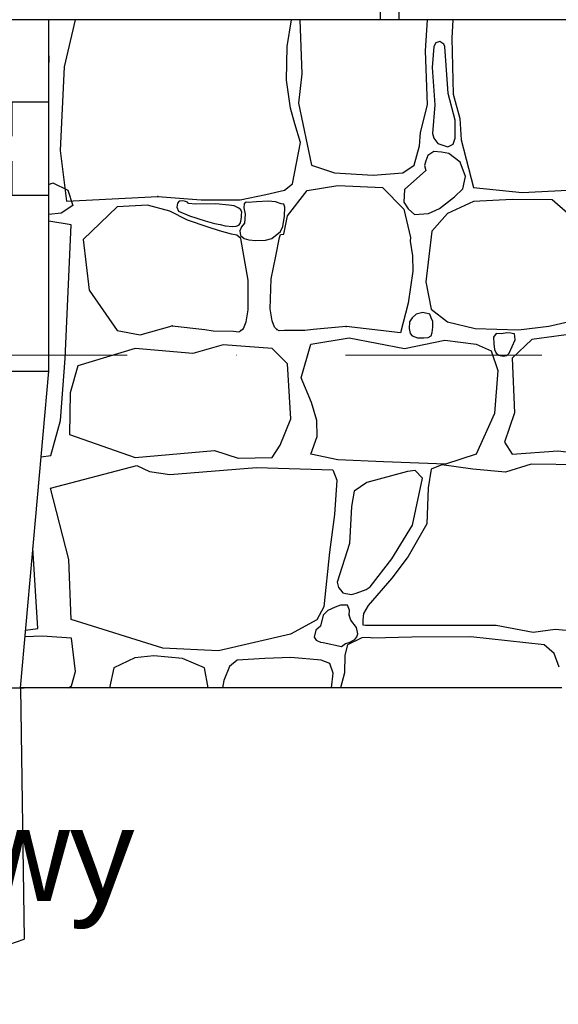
# Model space of a CAD drawing. Header units: millimetres. Extents: x 77315 to 1043159, y -108895 to -47794.
# Tile 57 of 87: x 100450 to 101322, y -94470 to -92878. Entities that reach past the tile are written whole.
import ezdxf

# ---------------------------------------------------------------- set-up
doc = ezdxf.new("R2010")
doc.units = ezdxf.units.MM
doc.header["$MEASUREMENT"] = 0
doc.linetypes.add('Dot & Dashed', pattern=[670.277762, 317.5, -176.388889, 0, -176.388874])
for name, color, linetype in [('_HATCH', 7, 'Continuous'), ('A-WYSOKOSCI', 7, 'Continuous'), ('detalokna', 7, 'Continuous'), ('linia nadproza', 7, 'Continuous'), ('Nowe_A_okno', 7, 'Continuous'), ('podciagi', 7, 'Continuous'), ('SCHODY', 7, 'Continuous'), ('Structural - Bearing', 7, 'Continuous'), ('Structural - Grid', 7, 'Continuous')]:
    doc.layers.add(name, color=color, linetype=linetype)
doc.styles.add('STYL_AUTOMATYCZNY_1', font='arial.ttf')

# ---------------------------------------------------------------- blocks, each defined once
blk = doc.blocks.new('*X19')
at = {"layer": '_HATCH'}
for p, q in [((100540.2, -92877.8), (100522.4, -92953.8)), ((100883, -92921.3), (100889.9, -92877.8)), ((100903.5, -92877.8), (100906.9, -92965.4)), ((101106.7, -92927.9), (101109.9, -92877.8)), ((101150.9, -92877.8), (101149.3, -92907.6)), ((101123.5, -92915.4), (101120.4, -92921.3)), ((101130.1, -92913.1), (101123.5, -92915.4)), ((101136.4, -92917.3), (101130.1, -92913.1)), ((101138.1, -92921.3), (101136.4, -92917.3)), ((101149.3, -92907.6), (101151.3, -92998)), ((100498, -92938.2), (100497.3, -92933.7)), ((100882.1, -92975.5), (100883, -92921.3)), ((101110, -93015.4), (101106.7, -92927.9)), ((101120.4, -92921.3), (101117.3, -92954.9)), ((101143.4, -92997), (101138.1, -92921.3)), ((100497.3, -92956.2), (100498, -92938.2)), ((100522.4, -92953.8), (100515.9, -93089.4)), ((100906.9, -92965.4), (100901.2, -93012.9)), ((101117.3, -92954.9), (101121.9, -93015.7)), ((100888.5, -93020.8), (100882.1, -92975.5)), ((101154.7, -93040.4), (101143.4, -92997)), ((101151.3, -92998), (101162.5, -93037.7)), ((100901.2, -93012.9), (100922.2, -93112.8)), ((101098.9, -93060.4), (101110, -93015.4)), ((101121.9, -93015.7), (101118.3, -93061.7)), ((100895.5, -93046.1), (100888.5, -93020.8)), ((100904.4, -93076.1), (100895.5, -93046.1)), ((101154.5, -93069.5), (101154.7, -93040.4)), ((101162.5, -93037.7), (101164.5, -93071.9)), ((101096.8, -93081.8), (101098.9, -93060.4)), ((101118.3, -93061.7), (101120.4, -93069.5)), ((100891.5, -93143.4), (100904.4, -93076.1)), ((101120.4, -93069.5), (101126.5, -93078)), ((101126.5, -93078), (101143.1, -93083.2)), ((101143.1, -93083.2), (101151.6, -93078.8)), ((101151.6, -93078.8), (101154.5, -93069.5)), ((101164.5, -93071.9), (101184.3, -93149.1)), ((100515.9, -93089.4), (100525.9, -93171.1)), ((101088.2, -93112.8), (101096.8, -93081.8)), ((101120.4, -93090.7), (101110.3, -93097.2)), ((101132.7, -93092.2), (101120.4, -93090.7)), ((101144.4, -93094), (101132.7, -93092.2)), ((101162.8, -93107.9), (101144.4, -93094)), ((101107.3, -93106.2), (101105, -93113.3)), ((101110.3, -93097.2), (101107.3, -93106.2)), ((101171.7, -93131.2), (101162.8, -93107.9)), ((100922.2, -93112.8), (100959.4, -93125.6)), ((100959.4, -93125.6), (101022.1, -93129.3)), ((101022.1, -93129.3), (101070, -93125.6)), ((101070, -93125.6), (101088.2, -93112.8)), ((101107.3, -93121.5), (101072.7, -93152.2)), ((101105, -93113.3), (101107.3, -93121.5)), ((100497.3, -93144.1), (100504.1, -93141.3)), ((100504.1, -93141.3), (100528.2, -93153.3)), ((101167, -93151.3), (101171.7, -93131.2)), ((100528.2, -93153.3), (100536, -93178)), ((100848.5, -93160.6), (100878.8, -93153.4)), ((100878.8, -93153.4), (100891.5, -93143.4)), ((100883.7, -93194.8), (100915.2, -93153.7)), ((100915.2, -93153.7), (100965.1, -93145.8)), ((100965.1, -93145.8), (101037, -93149.1)), ((101037, -93149.1), (101071.9, -93184.2)), ((101072.7, -93152.2), (101071.7, -93172.6)), ((101153.7, -93164.3), (101167, -93151.3)), ((101184.3, -93149.1), (101263.2, -93157.4)), ((101263.2, -93157.4), (101422.4, -93149.1)), ((100525.9, -93171.1), (100673.7, -93163.7)), ((100673.7, -93163.7), (100744, -93168.9)), ((100705.4, -93174.5), (100704.3, -93181.1)), ((100708.3, -93171.2), (100705.4, -93174.5)), ((100714.3, -93170.6), (100708.3, -93171.2)), ((100718.6, -93171.5), (100714.3, -93170.6)), ((100721.9, -93173), (100718.6, -93171.5)), ((100723.6, -93174.9), (100721.9, -93173)), ((100734.4, -93175.8), (100723.6, -93174.9)), ((100744, -93168.9), (100806.8, -93168.9)), ((100806.8, -93168.9), (100848.5, -93160.6)), ((100816.4, -93172.7), (100813.3, -93175.7)), ((100820.1, -93173.1), (100816.4, -93172.7)), ((100833.4, -93172.2), (100820.1, -93173.1)), ((100852, -93171.3), (100833.4, -93172.2)), ((100864.2, -93172.5), (100852, -93171.3)), ((100873.3, -93175.7), (100864.2, -93172.5)), ((101071.7, -93172.6), (101078.8, -93183.6)), ((101129.3, -93183.1), (101153.7, -93164.3)), ((101184.3, -93171.8), (101142.2, -93191.2)), ((101247.1, -93168.5), (101184.3, -93171.8)), ((101311.5, -93168.9), (101247.1, -93168.5)), ((101337.1, -93191.2), (101311.5, -93168.9)), ((100517.3, -93190.6), (100497.3, -93193)), ((100536, -93178), (100517.3, -93190.6)), ((100608.2, -93180.3), (100552.7, -93233.1)), ((100656.8, -93177.6), (100608.2, -93180.3)), ((100693.1, -93187.4), (100656.8, -93177.6)), ((100721.7, -93202.1), (100693.1, -93187.4)), ((100704.3, -93181.1), (100707.1, -93187.4)), ((100707.1, -93187.4), (100725.1, -93194.9)), ((100767.6, -93175.7), (100734.4, -93175.8)), ((100788.8, -93177.7), (100767.6, -93175.7)), ((100797.2, -93179), (100788.8, -93177.7)), ((100804.9, -93182.7), (100797.2, -93179)), ((100807.9, -93185.4), (100804.9, -93182.7)), ((100809.8, -93189.1), (100807.9, -93185.4)), ((100809.3, -93193.4), (100809.8, -93189.1)), ((100813.3, -93175.7), (100812.9, -93182)), ((100812.9, -93182), (100814.8, -93192.1)), ((100877.3, -93176.2), (100873.3, -93175.7)), ((100879.3, -93180.7), (100877.3, -93176.2)), ((100878.7, -93195.7), (100879.3, -93180.7)), ((101071.9, -93184.2), (101082.6, -93229.8)), ((101078.8, -93183.6), (101088.8, -93193)), ((101111.7, -93191.2), (101129.3, -93183.1)), ((100533.4, -93209.6), (100497.3, -93203.6)), ((100755, -93213.5), (100721.7, -93202.1)), ((100725.1, -93194.9), (100750.1, -93203)), ((100750.1, -93203), (100765.2, -93207.1)), ((100807, -93207.1), (100807.8, -93203.4)), ((100807.8, -93203.4), (100808.9, -93197.7)), ((100808.9, -93197.7), (100809.3, -93193.4)), ((100814.8, -93192.1), (100813.8, -93207)), ((100876, -93212.3), (100878.7, -93195.7)), ((100877.4, -93224.6), (100883.7, -93194.8)), ((101088.8, -93193), (101111.7, -93191.2)), ((101142.2, -93191.2), (101117.1, -93219.7)), ((100524, -93425.6), (100533.4, -93209.6)), ((100773.3, -93219.1), (100755, -93213.5)), ((100765.2, -93207.1), (100774.7, -93208.7)), ((100793.1, -93224.4), (100773.3, -93219.1)), ((100774.7, -93208.7), (100782.4, -93211.2)), ((100782.4, -93211.2), (100794.9, -93212.3)), ((100794.9, -93212.3), (100800.6, -93211.9)), ((100800.6, -93211.9), (100804.9, -93209.8)), ((100804.9, -93209.8), (100807, -93207.1)), ((100809, -93212.7), (100806.3, -93219.4)), ((100806.3, -93219.4), (100807.7, -93226.5)), ((100813.8, -93207), (100809, -93212.7)), ((100858, -93231.4), (100872, -93220.5)), ((100872, -93220.5), (100876, -93212.3)), ((101117.1, -93219.7), (101107.1, -93301.9)), ((100552.7, -93233.1), (100562.5, -93314.9)), ((100801.6, -93226), (100793.1, -93224.4)), ((100808.2, -93231.4), (100801.6, -93226)), ((100807.7, -93226.5), (100813.3, -93231.4)), ((100813.3, -93262.1), (100808.2, -93231.4)), ((100813.3, -93231.4), (100820.7, -93233.6)), ((100820.7, -93233.6), (100832.4, -93234.8)), ((100832.4, -93234.8), (100847.8, -93234.5)), ((100847.8, -93234.5), (100858, -93231.4)), ((100864.6, -93260.4), (100870.6, -93229.8)), ((100870.6, -93229.8), (100872.4, -93225.1)), ((100872.4, -93225.1), (100877.4, -93224.6)), ((101082.6, -93229.8), (101081.8, -93236.1)), ((101081.8, -93236.1), (101085.8, -93259.6)), ((100820, -93298.9), (100813.3, -93262.1)), ((100857, -93297), (100864.6, -93260.4)), ((101085.8, -93259.6), (101086.1, -93284.3)), ((101086.1, -93284.3), (101078.5, -93335.9)), ((100820, -93347), (100820, -93298.9)), ((100855.7, -93345.1), (100857, -93297)), ((101107.1, -93301.9), (101115.8, -93346)), ((100562.5, -93314.9), (100608.2, -93380.3)), ((100816.5, -93366.5), (100820, -93347)), ((100858.6, -93364.6), (100855.7, -93345.1)), ((101078.5, -93335.9), (101066.5, -93384.1)), ((101115.8, -93346), (101142.2, -93366.3)), ((100862.4, -93375.2), (100858.6, -93364.6)), ((101084.9, -93359.7), (101081, -93366.5)), ((101091.4, -93353.7), (101084.9, -93359.7)), ((101102.5, -93351.2), (101091.4, -93353.7)), ((101113.6, -93353.8), (101102.5, -93351.2)), ((101115.8, -93359.7), (101113.6, -93353.8)), ((101118.4, -93366), (101115.8, -93359.7)), ((101118.7, -93374.9), (101118.4, -93366)), ((100608.2, -93380.3), (100645.2, -93387.3)), ((100645.2, -93387.3), (100696.7, -93372.6)), ((100696.7, -93372.6), (100749.9, -93378.5)), ((100749.9, -93378.5), (100763.2, -93380.9)), ((100763.2, -93380.9), (100796.3, -93381.5)), ((100796.3, -93381.5), (100804.9, -93382.5)), ((100804.9, -93382.5), (100808.2, -93380.3)), ((100808.2, -93380.3), (100812.4, -93377)), ((100812.4, -93377), (100816.5, -93366.5)), ((100866.5, -93378.6), (100862.4, -93375.2)), ((100869.8, -93380.9), (100866.5, -93378.6)), ((100878.4, -93380.2), (100869.8, -93380.9)), ((100911.5, -93380.5), (100878.4, -93380.2)), ((100924.8, -93378.5), (100911.5, -93380.5)), ((100978.2, -93374), (100924.8, -93378.5)), ((101066.5, -93384.1), (100978.2, -93374)), ((101081, -93366.5), (101080.2, -93377.1)), ((101080.2, -93377.1), (101081.7, -93385.3)), ((101117.4, -93383.4), (101118.7, -93374.9)), ((101142.2, -93366.3), (101187.2, -93377)), ((101187.2, -93377), (101257, -93379.1)), ((101257, -93379.1), (101306.1, -93373.3)), ((101389.9, -93379.5), (101278.5, -93394.7)), ((101306.1, -93373.3), (101337.1, -93366.3)), ((100921, -93402.2), (100983.3, -93392.3)), ((100983.3, -93392.3), (101072.5, -93409.6)), ((101072.5, -93409.6), (101138.1, -93396)), ((101081.7, -93385.3), (101084.9, -93389)), ((101084.9, -93389), (101093.7, -93392)), ((101093.7, -93392), (101104.2, -93392.1)), ((101104.2, -93392.1), (101111, -93391.5)), ((101111, -93391.5), (101115.8, -93389)), ((101115.8, -93389), (101117.4, -93383.4)), ((101138.1, -93396), (101188.9, -93402.2)), ((101220.8, -93385.3), (101216.9, -93391)), ((101216.9, -93391), (101217.4, -93402.1)), ((101229.7, -93386), (101220.8, -93385.3)), ((101238.1, -93384.2), (101229.7, -93386)), ((101245, -93384.4), (101238.1, -93384.2)), ((101242, -93417), (101251.7, -93395.5)), ((101247.1, -93385.3), (101245, -93384.4)), ((101250.5, -93385.8), (101247.1, -93385.3)), ((101278.5, -93394.7), (101247.1, -93425.3)), ((101251.5, -93389.8), (101250.5, -93385.8)), ((101251.7, -93395.5), (101251.5, -93389.8)), ((100636.9, -93409.6), (100544.4, -93437.3)), ((100730.3, -93417.5), (100636.9, -93409.6)), ((100779.4, -93403.8), (100730.3, -93417.5)), ((100858.7, -93409.6), (100779.4, -93403.8)), ((100883.4, -93434.4), (100858.7, -93409.6)), ((100905.7, -93456.7), (100921, -93402.2)), ((101188.9, -93402.2), (101213.2, -93413.3)), ((101213.2, -93413.3), (101224, -93445.1)), ((101217.4, -93402.1), (101218.2, -93410.9)), ((101218.2, -93410.9), (101220.8, -93417)), ((100516.2, -93525.9), (100524, -93425.6)), ((101220.8, -93417), (101225.2, -93420.2)), ((101225.2, -93420.2), (101232.1, -93421.6)), ((101232.1, -93421.6), (101238.3, -93420.7)), ((101238.3, -93420.7), (101242, -93417)), ((101247.1, -93425.3), (101250.8, -93513.6)), ((100544.4, -93437.3), (100531.9, -93481.4)), ((100888.8, -93523.1), (100883.4, -93434.4)), ((101224, -93445.1), (101218.6, -93514.5)), ((100922.2, -93496.7), (100905.7, -93456.7)), ((100531.9, -93481.4), (100531.1, -93548.6)), ((100930.9, -93526), (100922.2, -93496.7)), ((100871.8, -93565.6), (100888.8, -93523.1)), ((101218.6, -93514.5), (101188.9, -93580.1)), ((101250.8, -93513.6), (101234.3, -93560.7)), ((100500.6, -93582.7), (100516.2, -93525.9)), ((100931.3, -93551.6), (100930.9, -93526)), ((100531.1, -93548.6), (100636.9, -93585.5)), ((100921, -93580.1), (100931.3, -93551.6)), ((100858.7, -93585.5), (100871.8, -93565.6)), ((101234.3, -93560.7), (101247.1, -93580.1)), ((100484.9, -93584.6), (100500.6, -93582.7)), ((100636.9, -93585.5), (100765.3, -93574.3)), ((100765.3, -93574.3), (100803.7, -93586.7)), ((100803.7, -93586.7), (100858.7, -93585.5)), ((100965.1, -93589.6), (100921, -93580.1)), ((101188.9, -93580.1), (101138.9, -93596.6)), ((101247.1, -93580.1), (101321, -93574.7)), ((101321, -93574.7), (101406, -93585.5)), ((100500, -93635.1), (100639.9, -93598.7)), ((100639.9, -93598.7), (100660.1, -93608.2)), ((100693.4, -93613.1), (100833.4, -93602)), ((100833.4, -93602), (100956.8, -93605.7)), ((101039, -93592.5), (100965.1, -93589.6)), ((101138.9, -93596.6), (101039, -93592.5)), ((101115.8, -93604.4), (101111.3, -93634.6)), ((101133.2, -93597.8), (101115.8, -93604.4)), ((101183.5, -93604.4), (101133.2, -93597.8)), ((101236.4, -93609.4), (101183.5, -93604.4)), ((101277.6, -93596.6), (101236.4, -93609.4)), ((101359.4, -93597.8), (101277.6, -93596.6)), ((100660.1, -93608.2), (100693.4, -93613.1)), ((100956.8, -93605.7), (100963.4, -93622.2)), ((101077.8, -93608.2), (101011.7, -93626)), ((101090.2, -93606.5), (101077.8, -93608.2)), ((101085.7, -93694.9), (101101.9, -93618.9)), ((101101.9, -93618.9), (101090.2, -93606.5)), ((100529.5, -93750.8), (100500, -93635.1)), ((100963.4, -93622.2), (100959.7, -93677.9)), ((101011.7, -93626), (100991.1, -93639.9)), ((101111.3, -93634.6), (101108.8, -93693.2)), ((100991.1, -93639.9), (100987, -93665.1)), ((100987, -93665.1), (100983.7, -93725)), ((100959.7, -93677.9), (100951.4, -93739)), ((101052.2, -93749.8), (101085.7, -93694.9)), ((101108.8, -93693.2), (101078.7, -93746)), ((100479.6, -93862.4), (100471.7, -93731.7)), ((100983.7, -93725), (100963.7, -93787.3)), ((100951.4, -93739), (100942, -93827.4)), ((101078.7, -93746), (101052.2, -93780.7)), ((100533.3, -93847.6), (100529.5, -93750.8)), ((101017.2, -93794.7), (101052.2, -93749.8)), ((100963.7, -93787.3), (100965.9, -93796.2)), ((101010.7, -93799.4), (101017.2, -93794.7)), ((101052.2, -93780.7), (101013.9, -93825.3)), ((100965.9, -93796.2), (100969.3, -93799.7)), ((100969.3, -93799.7), (100973, -93804.7)), ((100973, -93804.7), (100977.7, -93805.6)), ((100977.7, -93805.6), (100986.9, -93807.3)), ((100986.9, -93807.3), (100994.5, -93805.1)), ((100994.5, -93805.1), (101010.7, -93799.4)), ((100942, -93827.4), (100930.8, -93848)), ((100969.4, -93824.3), (100960.7, -93828)), ((100980.4, -93824.5), (100969.4, -93824.3)), ((100983.9, -93832.6), (100980.4, -93824.5)), ((101013.9, -93825.3), (101006.4, -93837.8)), ((100941.1, -93840.6), (100937, -93858.6)), ((100948.9, -93833.3), (100941.1, -93840.6)), ((100960.7, -93828), (100948.9, -93833.3)), ((100983.3, -93840.6), (100983.9, -93832.6)), ((100986.2, -93848.8), (100983.3, -93840.6)), ((101006.4, -93837.8), (101005.5, -93848.3)), ((100681.6, -93894.2), (100533.3, -93847.6)), ((100930.8, -93848), (100888.3, -93871.5)), ((100937, -93858.6), (100929.1, -93865)), ((100994.9, -93860.4), (100986.2, -93848.8)), ((101005.5, -93848.3), (101005.4, -93856.4)), ((101005.4, -93856.4), (101009.7, -93857.1)), ((101009.7, -93857.1), (101221.1, -93856.7)), ((101221.1, -93856.7), (101280.9, -93868.2)), ((100486.6, -93874.6), (100458.8, -93875.7)), ((100459.8, -93864.9), (100479.6, -93862.4)), ((100533.9, -93878), (100486.6, -93874.6)), ((100888.3, -93871.5), (100772, -93898.6)), ((100929.1, -93865), (100926.8, -93876.1)), ((100992.5, -93879.8), (100995.4, -93875.5)), ((100997.4, -93870.7), (100994.9, -93860.4)), ((100995.4, -93875.5), (100997.4, -93870.7)), ((101280.9, -93868.2), (101316.4, -93863.3)), ((101316.4, -93863.3), (101340, -93865.7)), ((100540.6, -93931.7), (100533.9, -93878)), ((100926.8, -93876.1), (100930, -93881.3)), ((100930, -93881.3), (100932.2, -93882)), ((100932.2, -93882), (100936.7, -93884.3)), ((100936.7, -93884.3), (100941.1, -93884.7)), ((100941.1, -93884.7), (100970.8, -93891.3)), ((100970.8, -93891.3), (100977.4, -93886.5)), ((100980.8, -93888.9), (100976.1, -93905.4)), ((100977.4, -93886.5), (100983.3, -93884.7)), ((101003.5, -93877.4), (100980.8, -93888.9)), ((100983.3, -93884.7), (100992.5, -93879.8)), ((101015, -93876.8), (101003.5, -93877.4)), ((101020.5, -93877.7), (101015, -93876.8)), ((101084.4, -93876.1), (101020.5, -93877.7)), ((101179.8, -93875.7), (101084.4, -93876.1)), ((101298.7, -93888.9), (101179.8, -93875.7)), ((101314.6, -93902.9), (101298.7, -93888.9)), ((100667.1, -93906.2), (100636.7, -93909.7)), ((100713.4, -93910.7), (100667.1, -93906.2)), ((100772, -93898.6), (100681.6, -93894.2)), ((100976.1, -93905.4), (100975.6, -93934)), ((101323.1, -93924.6), (101314.6, -93902.9)), ((100636.7, -93909.7), (100602.8, -93925.6)), ((100749, -93925.6), (100713.4, -93910.7)), ((100801.9, -93913.7), (100789.5, -93923.5)), ((100846.8, -93910.7), (100801.9, -93913.7)), ((100889, -93909.3), (100846.8, -93910.7)), ((100937.7, -93913.7), (100889, -93909.3)), ((100952.2, -93919.1), (100937.7, -93913.7)), ((100957.4, -93934.5), (100952.2, -93919.1)), ((100533.9, -93954.7), (100540.6, -93931.7)), ((100602.8, -93925.6), (100595.8, -93958.2)), ((100755.4, -93958.2), (100749, -93925.6)), ((100789.5, -93923.5), (100780.3, -93946.2)), ((100954.7, -93958.2), (100957.4, -93934.5)), ((100975.6, -93934), (100969.4, -93958.2)), ((100529.2, -93958.2), (100533.9, -93954.7)), ((100780.3, -93946.2), (100778.2, -93958.2))]:
    blk.add_line(p, q, dxfattribs=at)
for p in [(100673.7, -93163.7), (100696.7, -93372.6), (100808.2, -93380.3), (100808.2, -93380.3), (100866.5, -93378.6), (100866.5, -93378.6), (100978.2, -93374), (100983.3, -93840.6)]:
    blk.add_point(p, dxfattribs=at)

msp = doc.modelspace()

# ---------------------------------------------------------------- linework, layer by layer
at = {"layer": 'detalokna'}
for p, q in [((100497.3, -92877.8), (99567.3, -92877.8)), ((99247.3, -93958.2), (100457.3, -93958.2))]:
    msp.add_line(p, q, dxfattribs=at)
at = {"layer": 'linia nadproza'}
msp.add_line((99567.3, -93446.2), (100497.3, -93446.2), dxfattribs=at)
at = {"layer": 'Nowe_A_okno'}
msp.add_lwpolyline([(100497.3, -93161.3), (100497.3, -93011.3), (100437.3, -93011.3), (100437.3, -93066.3), (100417.3, -93066.3), (100417.3, -93106.3), (100437.3, -93106.3), (100437.3, -93161.3)], close=True, dxfattribs=at)
at = {"layer": 'podciagi'}
msp.add_line((100451.4, -93958.2), (100457.3, -94364.5), dxfattribs=at)
msp.add_arc((99852.3, -92681.2), 1788.8, 250.2313, 289.7687, dxfattribs=at)
at = {"layer": 'SCHODY'}
for points in [[(101033.9, -92877.8), (101033.9, -91097.8), (105123.9, -91097.8), (105123.9, -92877.8)], [(101063.9, -92877.8), (101063.9, -91127.8), (105093.9, -91127.8), (105093.9, -92877.8)]]:
    msp.add_lwpolyline(points, dxfattribs=at)
at = {"layer": 'Structural - Bearing'}
for p, q in [((105657.3, -92877.8), (100497.3, -92877.8)), ((100497.3, -93446.2), (100497.3, -92877.8)), ((100451.4, -93958.2), (100497.3, -93446.2)), ((101327.3, -93958.2), (100451.4, -93958.2))]:
    msp.add_line(p, q, dxfattribs=at)
at = {"layer": 'Structural - Grid', "linetype": 'Dot & Dashed', "lineweight": 15}
msp.add_line((118724.5, -93420.2), (80780, -93420.2), dxfattribs=at)

# ---------------------------------------------------------------- block references
at = {"layer": '_HATCH'}
msp.add_blockref('*X19', (0, 0), dxfattribs=at)

# ---------------------------------------------------------------- texts
at = {"layer": 'A-WYSOKOSCI', "insert": (99896.7, -94250.7), "char_height": 150, "attachment_point": 5, "style": 'STYL_AUTOMATYCZNY_1'}
msp.add_mtext('\\A1;{\\pqc;\\fArial|b0|i0|c238|p0;\\W1.000000;grzejnik płytowy}', dxfattribs=at)

doc.saveas('drawing.dxf')
